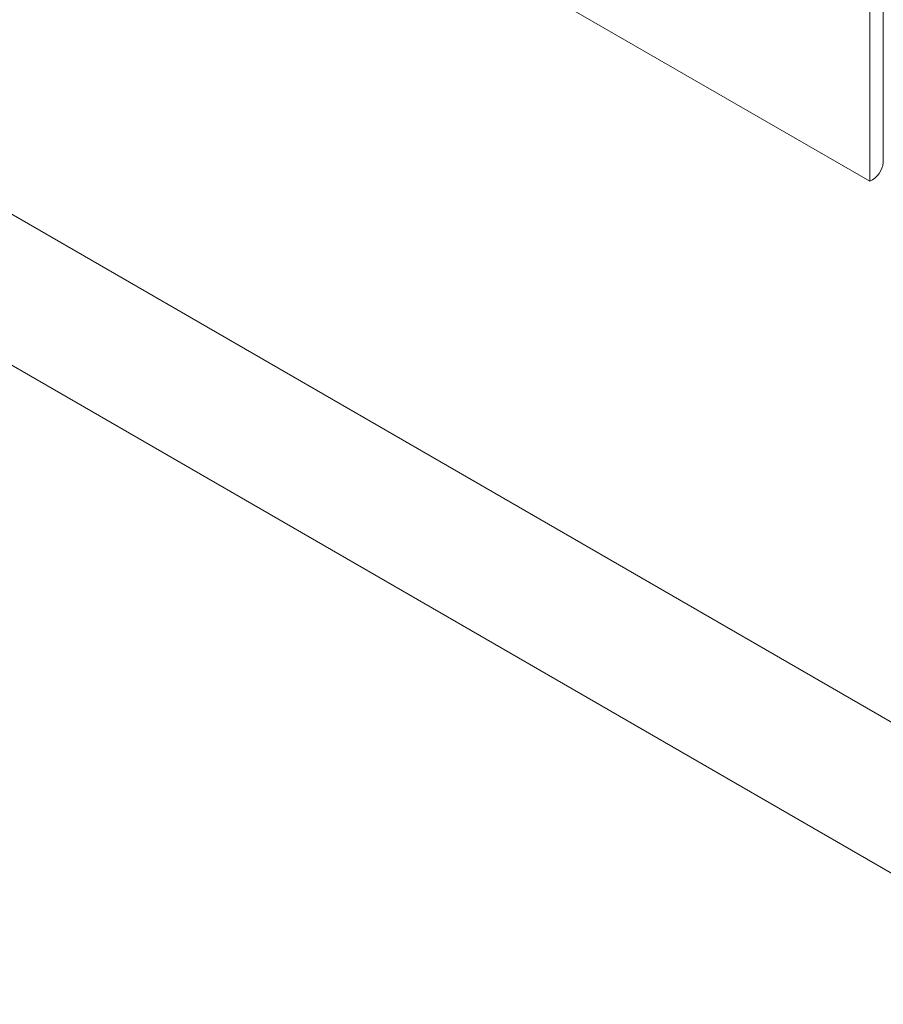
# Model space of a CAD drawing. Header units: millimetres. Extents: x 232 to 1296, y -47 to 1176.
# Tile 3 of 32: x 484 to 530, y 0 to 53. Entities that reach past the tile are written whole.
import ezdxf

# ---------------------------------------------------------------- set-up
doc = ezdxf.new("R2010")
doc.units = ezdxf.units.MM

msp = doc.modelspace()

# ---------------------------------------------------------------- linework, layer by layer
at = {"color": 7, "linetype": 'Continuous', "lineweight": 15}
for p, q in [((529.45, 44.709), (529.45, 368.53)), ((530.182, 45.729), (530.182, 368.509)), ((542.885, 8.379), (436.819, 69.609)), ((529.45, 44.709), (499.751, 61.853)), ((542.885, 0.213), (436.819, 61.444))]:
    msp.add_line(p, q, dxfattribs=at)
msp.add_arc((528.932, 45.853), 1.256, 294.3332, 354.3467, dxfattribs=at)

doc.saveas('drawing.dxf')
